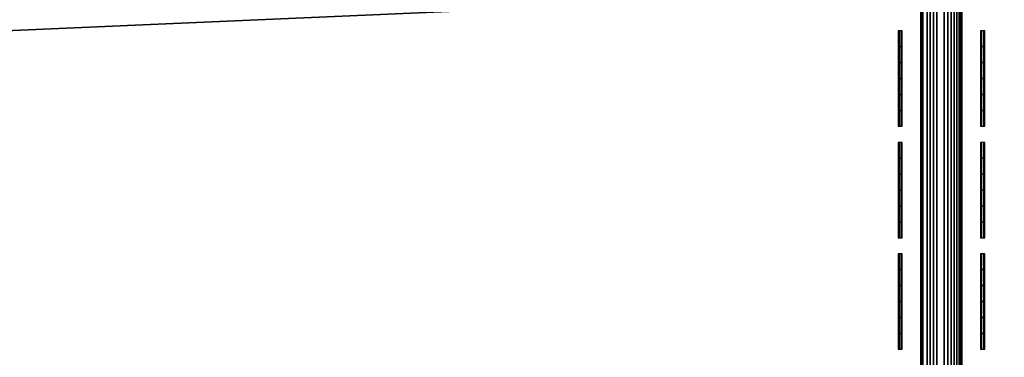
# Model space of a CAD drawing. Header units: inches. Extents: x 0 to 76, y -28.1 to 0.
# Tile 245 of 256: x 47.4 to 49.8, y -2.4 to -1.6. Entities that reach past the tile are written whole.
import ezdxf

# ---------------------------------------------------------------- set-up
doc = ezdxf.new("R2010")
doc.units = ezdxf.units.IN
doc.header["$LTSCALE"] = 0.03937
doc.header["$MEASUREMENT"] = 0
for name, color, linetype in [('A-FURN-3-ST-BK', 151, 'Continuous'), ('A-FURN-3-ST-SEAM', 250, 'Continuous'), ('A-FURN-3-STITCH', 15, 'Continuous')]:
    doc.layers.add(name, color=color, linetype=linetype)

msp = doc.modelspace()

# ---------------------------------------------------------------- meshes
at = {"layer": 'A-FURN-3-ST-BK'}
mesh = msp.add_polyface(dxfattribs=at)
corners = [(3.75, -5.4128, 31.5464), (72.25, -5.4128, 31.5464), (3.75, -5.2796, 31.8907), (72.25, -5.2796, 31.8907), (3.75, -5.0854, 32.2047), (72.25, -5.0854, 32.2047), (3.75, -4.8367, 32.4776), (72.25, -4.8367, 32.4776), (3.75, -4.5421, 32.7002), (72.25, -4.5421, 32.7002), (3.75, -4.2116, 32.8648), (72.25, -4.2116, 32.8648), (3.75, -3.8565, 32.9659), (72.25, -3.8565, 32.9659), (3.75, -3.4889, 33), (72.25, -0.5, 33), (3.75, -0.5, 33), (3.75, -0.3087, 32.9619), (72.25, -0.3087, 32.9619), (3.75, -0.1464, 32.8536), (72.25, -0.1464, 32.8536), (3.75, -0.0381, 32.6913), (72.25, -0.0381, 32.6913), (3.75, 0, 32.5), (72.25, 0, 5.25), (3.75, 0, 5.25), (3.75, -0.0335, 5.125), (72.25, -0.0335, 5.125), (3.75, -0.125, 5.0335), (72.25, -0.125, 5.0335), (3.75, -0.25, 5), (72.25, -4.1002, 5), (3.75, -4.1002, 5), (3.625, -0.0335, 32.5), (3.625, -0.3215, 32.931), (3.625, -0.1701, 32.8299), (3.625, -0.069, 32.6785), (3.625, -3.4889, 32.9665), (3.625, -5.2496, 31.8758), (3.625, -5.0586, 32.1845), (3.625, -4.8141, 32.4529), (3.625, -4.5245, 32.6717), (3.625, -4.1995, 32.8336), (3.625, -3.8504, 32.933), (3.625, -9.047, 18.6274), (3.75, -9.0792, 18.6366), (3.75, -9.0961, 18.4537), (3.625, -9.0627, 18.4568), (3.75, -9.0457, 18.277), (3.625, -9.0158, 18.2919), (3.75, -8.935, 18.1304), (3.625, -8.9124, 18.1552), (3.75, -8.7788, 18.0337), (3.625, -8.7667, 18.065), (3.75, -8.5982, 18), (3.6628, -0.0325, 5.1628), (3.744, -0.0451, 5.1069), (3.6878, -0.1355, 5.0367), (3.6878, -4.2147, 5.0367), (3.75, -4.2251, 5.0335), (3.7439, -4.3051, 5.1068), (3.75, -4.3166, 5.1249), (3.6629, -4.3176, 5.1627), (3.75, -4.3502, 5.2498), (3.75, -4.3592, 16.9008), (72.25, -4.3592, 16.9008), (3.75, -4.3968, 17.1854), (72.25, -4.3968, 17.1854), (3.75, -4.5068, 17.4505), (72.25, -4.5068, 17.4505), (3.75, -4.6816, 17.6781), (72.25, -4.6816, 17.6781), (3.75, -4.9094, 17.8528), (72.25, -4.9094, 17.8528), (3.75, -5.1746, 17.9626), (72.25, -5.1746, 17.9626), (3.75, -5.4592, 18), (72.25, -4.2251, 5.0335), (72.25, -4.3166, 5.1249), (72.25, -8.5982, 18), (72.25, -8.7788, 18.0337), (72.25, -8.935, 18.1304), (72.25, -9.0457, 18.277), (72.25, -9.0961, 18.4537)]
mesh.append_faces([[corners[k] for k in face] for face in [(0, 1, 2), (2, 3, 4), (4, 5, 6), (6, 7, 8), (8, 9, 10), (10, 11, 12), (12, 13, 14), (14, 15, 16), (16, 15, 17), (17, 18, 19), (19, 20, 21), (21, 22, 23), (23, 24, 25), (25, 24, 26), (26, 27, 28), (28, 29, 30), (30, 31, 32), (25, 33, 23), (34, 16, 17), (35, 17, 19), (36, 19, 21), (33, 21, 23), (16, 37, 14), (37, 12, 14), (38, 0, 2), (39, 2, 4), (40, 4, 6), (41, 6, 8), (42, 8, 10), (43, 10, 12), (0, 44, 45), (45, 44, 46), (46, 47, 48), (48, 49, 50), (50, 51, 52), (52, 53, 54), (55, 25, 26), (55, 26, 56), (56, 26, 28), (56, 28, 57), (57, 28, 30), (58, 32, 59), (58, 59, 60), (60, 59, 61), (60, 61, 62), (62, 61, 63), (64, 65, 66), (66, 67, 68), (68, 69, 70), (70, 71, 72), (72, 73, 74), (74, 75, 76), (63, 65, 64), (32, 31, 59), (59, 77, 61), (61, 78, 63), (45, 1, 0), (54, 79, 52), (52, 80, 50), (50, 81, 48), (48, 82, 46), (46, 83, 45), (76, 79, 54)]])
mesh = msp.add_polyface(dxfattribs=at)
corners = [(72.25, 0, 32.5), (72.375, -0.0335, 5.25), (72.25, 0, 5.25), (72.25, -0.5, 33), (72.375, -0.5, 32.9665), (72.25, -0.3087, 32.9619), (72.375, -0.3215, 32.931), (72.25, -0.1464, 32.8536), (72.375, -0.1701, 32.8299), (72.25, -0.0381, 32.6913), (72.375, -0.069, 32.6785), (72.25, -3.4889, 33), (72.25, -5.4128, 31.5464), (72.375, -5.3806, 31.5372), (72.25, -5.2796, 31.8907), (72.375, -5.2496, 31.8758), (72.25, -5.0854, 32.2047), (72.375, -5.0586, 32.1845), (72.25, -4.8367, 32.4776), (72.375, -4.8141, 32.4529), (72.25, -4.5421, 32.7002), (72.375, -4.5245, 32.6717), (72.25, -4.2116, 32.8648), (72.375, -4.1995, 32.8336), (72.25, -3.8565, 32.9659), (72.375, -3.8504, 32.933), (72.25, -9.0792, 18.6366), (72.25, -4.3502, 5.2498), (72.375, -4.3257, 16.9009), (72.25, -4.3592, 16.9008), (72.375, -4.3542, 17.153), (72.25, -4.3968, 17.1854), (72.375, -4.4382, 17.3924), (72.25, -4.5068, 17.4505), (72.375, -4.5733, 17.6071), (72.25, -4.6816, 17.6781), (72.3122, -0.1355, 5.0367), (72.25, -0.25, 5), (72.25, -0.125, 5.0335), (72.256, -0.0451, 5.1069), (72.25, -0.0335, 5.125), (72.3372, -0.0325, 5.1628), (72.3371, -4.3176, 5.1627), (72.25, -4.3166, 5.1249), (72.2561, -4.3051, 5.1068), (72.25, -4.2251, 5.0335), (72.3122, -4.2147, 5.0367), (72.25, -4.1002, 5), (3.75, -5.2796, 31.8907), (3.75, -5.0854, 32.2047), (3.75, -4.8367, 32.4776), (3.75, -4.5421, 32.7002), (3.75, -4.2116, 32.8648), (3.75, -3.8565, 32.9659), (3.75, -3.4889, 33), (3.75, -0.3087, 32.9619), (3.75, -0.1464, 32.8536), (3.75, -0.0381, 32.6913), (3.75, 0, 32.5), (3.75, -0.0335, 5.125), (3.75, -0.125, 5.0335), (3.75, -0.25, 5), (3.75, -4.3968, 17.1854), (3.75, -4.5068, 17.4505), (3.75, -4.6816, 17.6781), (3.75, -4.9094, 17.8528), (72.25, -4.9094, 17.8528), (3.75, -5.1746, 17.9626), (72.25, -5.1746, 17.9626), (3.75, -5.4592, 18), (72.25, -5.4592, 18), (3.75, -4.3502, 5.2498), (3.75, -4.2251, 5.0335), (3.75, -4.3166, 5.1249), (3.75, -9.0792, 18.6366), (3.75, -8.7788, 18.0337), (72.25, -8.5982, 18), (72.25, -8.7788, 18.0337), (3.75, -8.935, 18.1304), (72.25, -8.935, 18.1304), (3.75, -9.0457, 18.277), (72.25, -9.0457, 18.277), (3.75, -9.0961, 18.4537), (72.25, -9.0961, 18.4537)]
mesh.append_faces([[corners[k] for k in face] for face in [(0, 1, 2), (3, 4, 5), (5, 6, 7), (7, 8, 9), (9, 10, 0), (3, 11, 4), (12, 13, 14), (14, 15, 16), (16, 17, 18), (18, 19, 20), (20, 21, 22), (22, 23, 24), (24, 25, 11), (12, 26, 13), (27, 28, 29), (29, 30, 31), (31, 32, 33), (33, 34, 35), (36, 37, 38), (36, 38, 39), (39, 38, 40), (39, 40, 41), (41, 40, 2), (42, 27, 43), (42, 43, 44), (44, 43, 45), (44, 45, 46), (46, 45, 47), (48, 12, 14), (49, 14, 16), (50, 16, 18), (51, 18, 20), (52, 20, 22), (53, 22, 24), (54, 24, 11), (11, 3, 54), (55, 3, 5), (56, 5, 7), (57, 7, 9), (58, 9, 0), (0, 2, 58), (59, 2, 40), (60, 40, 38), (61, 38, 37), (37, 47, 61), (62, 29, 31), (63, 31, 33), (64, 33, 35), (65, 35, 66), (67, 66, 68), (69, 68, 70), (27, 29, 71), (72, 47, 45), (73, 45, 43), (71, 43, 27), (26, 12, 74), (75, 76, 77), (78, 77, 79), (80, 79, 81), (82, 81, 83), (74, 83, 26), (70, 76, 69)]])
at = {"layer": 'A-FURN-3-ST-SEAM'}
mesh = msp.add_polyface(dxfattribs=at)
corners = [(49.6405, -0.5, 33.0472), (49.6054, -0.5, 33.0459), (49.6054, -1.4963, 33.0459), (49.6405, -1.4963, 33.0472), (49.6054, -2.4926, 33.0459), (49.6405, -2.4926, 33.0472), (49.5753, -2.4926, 33.0045), (49.5801, -2.4926, 33.0217), (49.5801, -1.4963, 33.0217), (49.5753, -1.4963, 33.0045), (49.5801, -0.5, 33.0217), (49.5753, -0.5, 33.0045), (49.5769, -0.5, 32.9868), (49.5769, -1.4963, 32.9868), (49.5769, -2.4926, 32.9868), (49.6317, -2.4926, 32.9505), (49.614, -2.4926, 32.9515), (49.614, -1.4963, 32.9515), (49.6317, -1.4963, 32.9505), (49.614, -0.5, 32.9515), (49.6317, -0.5, 32.9505), (49.6622, -0.5, 32.9675), (49.6715, -0.5, 32.9826), (49.6715, -1.4963, 32.9826), (49.6622, -1.4963, 32.9675), (49.6715, -2.4926, 32.9826), (49.6622, -2.4926, 32.9675), (49.675, -2.4926, 33), (49.675, -1.4963, 33), (49.675, -0.5, 33), (49.6484, -2.4926, 32.9563), (49.6484, -1.4963, 32.9563), (49.6484, -0.5, 32.9563), (49.6679, -2.4926, 33.0255), (49.675, -3.4889, 33), (49.6679, -1.4963, 33.0255), (49.6679, -0.5, 33.0255), (49.5978, -0.5, 32.9588), (49.5978, -1.4963, 32.9588), (49.5978, -2.4926, 32.9588), (49.5905, -0.5, 33.0362), (49.5905, -1.4963, 33.0362), (49.5905, -2.4926, 33.0362), (49.6562, -0.5, 33.039), (49.6562, -1.4963, 33.039), (49.6562, -2.4926, 33.039)]
mesh.append_faces([[corners[k] for k in face] for face in [(0, 1, 2, 3), (3, 2, 4, 5), (6, 7, 8, 9), (9, 8, 10, 11), (11, 12, 13, 9), (9, 13, 14, 6), (15, 16, 17, 18), (18, 17, 19, 20), (21, 22, 23, 24), (24, 23, 25, 26), (27, 25, 28), (28, 25, 23), (28, 23, 29), (26, 30, 31, 24), (24, 31, 32, 21), (33, 34, 27), (33, 27, 35), (35, 27, 28), (35, 28, 36), (20, 32, 31, 18), (18, 31, 30, 15), (37, 19, 17, 38), (38, 17, 16, 39), (12, 37, 38, 13), (13, 38, 39, 14), (40, 10, 8, 41), (41, 8, 7, 42), (1, 40, 41, 2), (2, 41, 42, 4), (43, 0, 3, 44), (44, 3, 5, 45), (36, 43, 44, 35), (35, 44, 45, 33)]])
at = {"layer": 'A-FURN-3-STITCH'}
mesh = msp.add_polymesh((7, 4), dxfattribs=at)
for k, corner in enumerate([(49.5194, -1.8193, 32.9993), (49.5221, -1.8193, 32.9992), (49.5273, -1.8193, 32.9992), (49.5299, -1.8193, 32.9993), (49.5194, -1.781, 33.0072), (49.5221, -1.7811, 33.0117), (49.5273, -1.7811, 33.0117), (49.5299, -1.781, 33.0072), (49.5194, -1.7423, 33.0121), (49.5221, -1.7423, 33.0166), (49.5273, -1.7423, 33.0166), (49.5299, -1.7423, 33.0121), (49.5194, -1.7032, 33.0139), (49.5221, -1.7032, 33.0184), (49.5273, -1.7032, 33.0184), (49.5299, -1.7032, 33.0139), (49.5194, -1.6641, 33.0127), (49.5221, -1.6641, 33.0172), (49.5273, -1.6641, 33.0172), (49.5299, -1.6641, 33.0127), (49.5194, -1.6252, 33.0084), (49.5221, -1.6253, 33.0129), (49.5273, -1.6253, 33.0129), (49.5299, -1.6252, 33.0084), (49.5194, -1.5868, 33.0011), (49.5221, -1.5868, 33.0011), (49.5273, -1.5868, 33.0011), (49.5299, -1.5868, 33.0011)]):
    mesh.set_mesh_vertex(divmod(k, 4), corner)
mesh = msp.add_polymesh((7, 4), dxfattribs=at)
for k, corner in enumerate([(49.7201, -1.8193, 32.9993), (49.7227, -1.8193, 32.9992), (49.7279, -1.8193, 32.9992), (49.7306, -1.8193, 32.9993), (49.7201, -1.781, 33.0072), (49.7227, -1.7811, 33.0117), (49.7279, -1.7811, 33.0117), (49.7306, -1.781, 33.0072), (49.7201, -1.7423, 33.0121), (49.7227, -1.7423, 33.0166), (49.7279, -1.7423, 33.0166), (49.7306, -1.7423, 33.0121), (49.7201, -1.7032, 33.0139), (49.7227, -1.7032, 33.0184), (49.7279, -1.7032, 33.0184), (49.7306, -1.7032, 33.0139), (49.7201, -1.6641, 33.0127), (49.7227, -1.6641, 33.0172), (49.7279, -1.6641, 33.0172), (49.7306, -1.6641, 33.0127), (49.7201, -1.6252, 33.0084), (49.7227, -1.6253, 33.0129), (49.7279, -1.6253, 33.0129), (49.7306, -1.6252, 33.0084), (49.7201, -1.5868, 33.0011), (49.7227, -1.5868, 33.0011), (49.7279, -1.5868, 33.0011), (49.7306, -1.5868, 33.0011)]):
    mesh.set_mesh_vertex(divmod(k, 4), corner)
mesh = msp.add_polymesh((7, 4), dxfattribs=at)
for k, corner in enumerate([(49.5194, -2.0911, 32.9993), (49.5221, -2.0911, 32.9992), (49.5273, -2.0911, 32.9992), (49.5299, -2.0911, 32.9993), (49.5194, -2.0528, 33.0072), (49.5221, -2.0528, 33.0117), (49.5273, -2.0528, 33.0117), (49.5299, -2.0528, 33.0072), (49.5194, -2.014, 33.0121), (49.5221, -2.014, 33.0166), (49.5273, -2.014, 33.0166), (49.5299, -2.014, 33.0121), (49.5194, -1.9749, 33.0139), (49.5221, -1.9749, 33.0184), (49.5273, -1.9749, 33.0184), (49.5299, -1.9749, 33.0139), (49.5194, -1.9358, 33.0127), (49.5221, -1.9359, 33.0172), (49.5273, -1.9359, 33.0172), (49.5299, -1.9358, 33.0127), (49.5194, -1.897, 33.0084), (49.5221, -1.897, 33.0129), (49.5273, -1.897, 33.0129), (49.5299, -1.897, 33.0084), (49.5194, -1.8586, 33.0011), (49.5221, -1.8586, 33.0011), (49.5273, -1.8586, 33.0011), (49.5299, -1.8586, 33.0011)]):
    mesh.set_mesh_vertex(divmod(k, 4), corner)
mesh = msp.add_polymesh((7, 4), dxfattribs=at)
for k, corner in enumerate([(49.7201, -2.0911, 32.9993), (49.7227, -2.0911, 32.9992), (49.7279, -2.0911, 32.9992), (49.7306, -2.0911, 32.9993), (49.7201, -2.0528, 33.0072), (49.7227, -2.0528, 33.0117), (49.7279, -2.0528, 33.0117), (49.7306, -2.0528, 33.0072), (49.7201, -2.014, 33.0121), (49.7227, -2.014, 33.0166), (49.7279, -2.014, 33.0166), (49.7306, -2.014, 33.0121), (49.7201, -1.9749, 33.0139), (49.7227, -1.9749, 33.0184), (49.7279, -1.9749, 33.0184), (49.7306, -1.9749, 33.0139), (49.7201, -1.9358, 33.0127), (49.7227, -1.9359, 33.0172), (49.7279, -1.9359, 33.0172), (49.7306, -1.9358, 33.0127), (49.7201, -1.897, 33.0084), (49.7227, -1.897, 33.0129), (49.7279, -1.897, 33.0129), (49.7306, -1.897, 33.0084), (49.7201, -1.8586, 33.0011), (49.7227, -1.8586, 33.0011), (49.7279, -1.8586, 33.0011), (49.7306, -1.8586, 33.0011)]):
    mesh.set_mesh_vertex(divmod(k, 4), corner)
mesh = msp.add_polymesh((7, 4), dxfattribs=at)
for k, corner in enumerate([(49.5194, -2.3628, 32.9993), (49.5221, -2.3628, 32.9992), (49.5273, -2.3628, 32.9992), (49.5299, -2.3628, 32.9993), (49.5194, -2.3245, 33.0072), (49.5221, -2.3245, 33.0117), (49.5273, -2.3245, 33.0117), (49.5299, -2.3245, 33.0072), (49.5194, -2.2857, 33.0121), (49.5221, -2.2857, 33.0166), (49.5273, -2.2857, 33.0166), (49.5299, -2.2857, 33.0121), (49.5194, -2.2466, 33.0139), (49.5221, -2.2467, 33.0184), (49.5273, -2.2467, 33.0184), (49.5299, -2.2466, 33.0139), (49.5194, -2.2076, 33.0127), (49.5221, -2.2076, 33.0172), (49.5273, -2.2076, 33.0172), (49.5299, -2.2076, 33.0127), (49.5194, -2.1687, 33.0084), (49.5221, -2.1687, 33.0129), (49.5273, -2.1687, 33.0129), (49.5299, -2.1687, 33.0084), (49.5194, -2.1303, 33.0011), (49.5221, -2.1303, 33.0011), (49.5273, -2.1303, 33.0011), (49.5299, -2.1303, 33.0011)]):
    mesh.set_mesh_vertex(divmod(k, 4), corner)
mesh = msp.add_polymesh((7, 4), dxfattribs=at)
for k, corner in enumerate([(49.7201, -2.3628, 32.9993), (49.7227, -2.3628, 32.9992), (49.7279, -2.3628, 32.9992), (49.7306, -2.3628, 32.9993), (49.7201, -2.3245, 33.0072), (49.7227, -2.3245, 33.0117), (49.7279, -2.3245, 33.0117), (49.7306, -2.3245, 33.0072), (49.7201, -2.2857, 33.0121), (49.7227, -2.2857, 33.0166), (49.7279, -2.2857, 33.0166), (49.7306, -2.2857, 33.0121), (49.7201, -2.2466, 33.0139), (49.7227, -2.2467, 33.0184), (49.7279, -2.2467, 33.0184), (49.7306, -2.2466, 33.0139), (49.7201, -2.2076, 33.0127), (49.7227, -2.2076, 33.0172), (49.7279, -2.2076, 33.0172), (49.7306, -2.2076, 33.0127), (49.7201, -2.1687, 33.0084), (49.7227, -2.1687, 33.0129), (49.7279, -2.1687, 33.0129), (49.7306, -2.1687, 33.0084), (49.7201, -2.1303, 33.0011), (49.7227, -2.1303, 33.0011), (49.7279, -2.1303, 33.0011), (49.7306, -2.1303, 33.0011)]):
    mesh.set_mesh_vertex(divmod(k, 4), corner)

doc.saveas('drawing.dxf')
